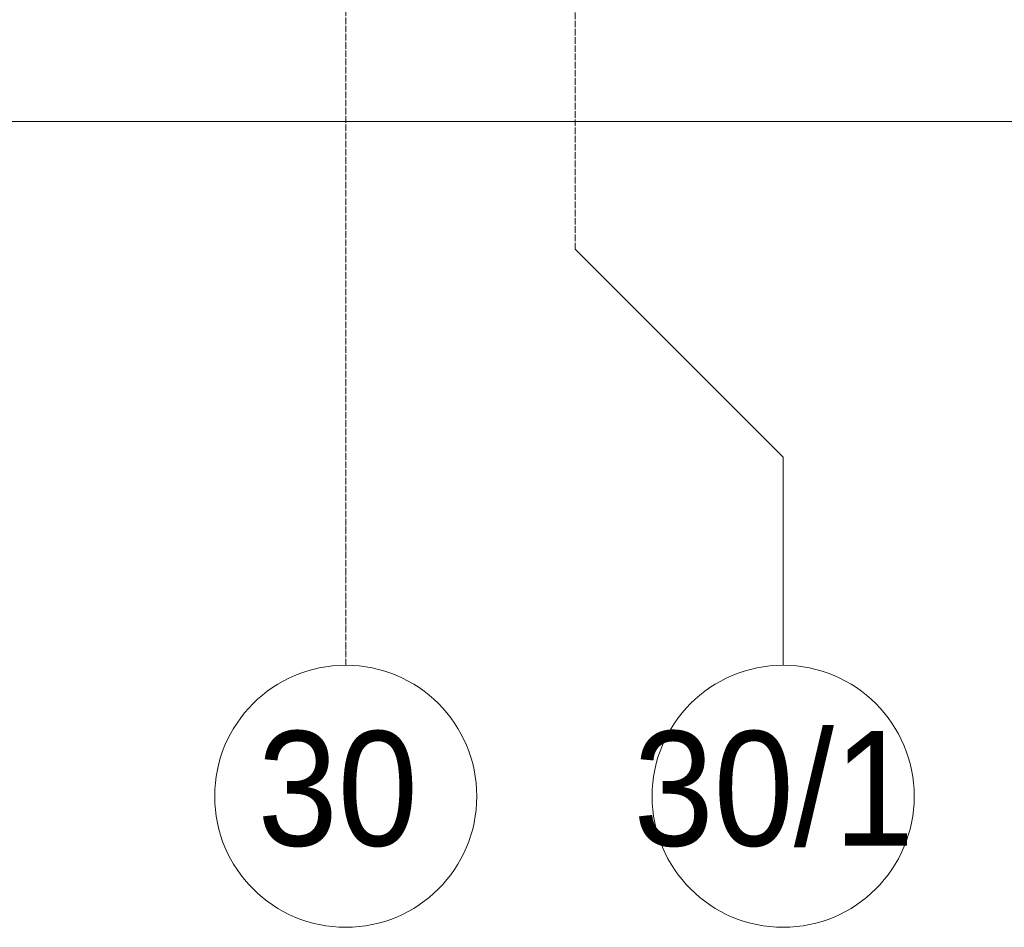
# Model space of a CAD drawing. Header units: millimetres. Extents: x -816133 to 919604, y 87941 to 147341.
# Tile 219 of 256: x 149391 to 152396, y 116759 to 119530. Entities that reach past the tile are written whole.
import ezdxf

# ---------------------------------------------------------------- set-up
doc = ezdxf.new("R2010")
doc.units = ezdxf.units.MM
doc.linetypes.add('Линия сетки', pattern=[25, 20, -2.5, 0, -2.5])
for name, color, linetype, lineweight in [('A-010-D_DIM', 7, 'Continuous', 9), ('Z-030-M_GRID', 7, 'Continuous', 9), ('Z-033_T_GRIDREF', 7, 'Continuous', 20), ('СС-011-ПОЖ-СИГНАЛИЗАЦИЯ', 1, 'Continuous', 30)]:
    doc.layers.add(name, color=color, linetype=linetype, lineweight=lineweight)
doc.styles.add('Arial', font='arial.ttf', dxfattribs={"width": 0.9, "height": 700})

# ---------------------------------------------------------------- blocks, each defined once
blk = doc.blocks.new('13эт')
at = {"layer": 'A-010-D_DIM', "color": 9, "lineweight": 15}
blk.add_line((401945.4, 119218.6), (443845.4, 119218.6), dxfattribs=at)
at = {"layer": 'Z-030-M_GRID', "color": 9, "linetype": 'Линия сетки'}
for p, q in [((425695.4, 117558.7), (425695.4, 138582.9)), ((426395.4, 118828.7), (426395.4, 138582.9))]:
    blk.add_line(p, q, dxfattribs=at)
at = {"layer": 'Z-030-M_GRID', "color": 9}
for p, q in [((426395.4, 118828.7), (427030.4, 118193.7)), ((427030.4, 118193.7), (427030.4, 117558.7))]:
    blk.add_line(p, q, dxfattribs=at)
at = {"layer": 'Z-033_T_GRIDREF', "color": 9}
for centre, start, end in [((425695.4, 117158.7), 0, 180), ((427030.4, 117158.7), 0, 180), ((425695.4, 117158.7), 180, 0), ((427030.4, 117158.7), 180, 0)]:
    blk.add_arc(centre, 400, start, end, dxfattribs=at)
at = {"layer": 'Z-033_T_GRIDREF', "color": 9, "style": 'Arial', "width": 0.9}
for s, p in [('30/1', (426573.7, 117007.6)), ('30', (425426.3, 117007.6))]:
    blk.add_text(s, height=350, dxfattribs=at).set_placement(p)

msp = doc.modelspace()

# ---------------------------------------------------------------- block references
at = {"layer": 'СС-011-ПОЖ-СИГНАЛИЗАЦИЯ', "color": 9, "lineweight": 30}
msp.add_blockref('13эт', (-275309.7, 0), dxfattribs=at)

doc.saveas('drawing.dxf')
